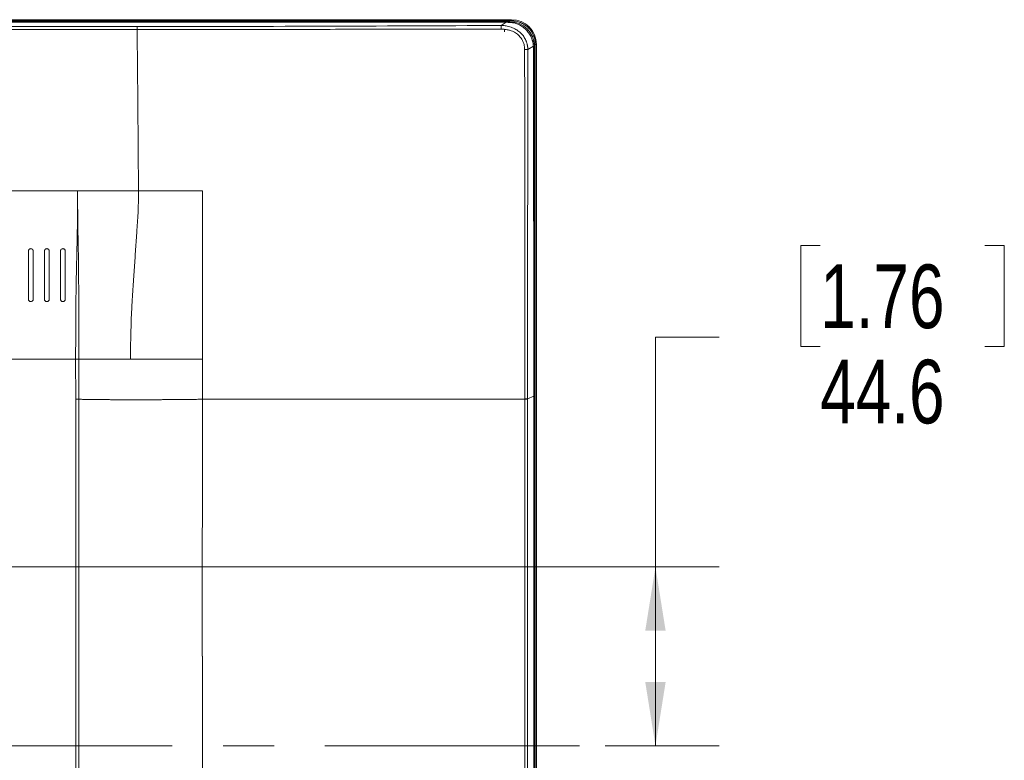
# Model space of a CAD drawing. Header units: millimetres. Extents: x 9 to 550, y 15 to 417.
# Tile 25 of 39: x 139 to 188, y 301 to 338. Entities that reach past the tile are written whole.
import ezdxf

# ---------------------------------------------------------------- set-up
doc = ezdxf.new("R2010")
doc.units = ezdxf.units.MM
doc.linetypes.add('CENTERX2', pattern=[20.32, 12.7, -2.54, 2.54, -2.54])
doc.styles.add('SLDTEXTSTYLE0', font='TXT', dxfattribs={"width": 0.75})
doc.dimstyles.new('SLDDIMSTYLE1', dxfattribs={"dimtxt": 3.175, "dimasz": 3.175, "dimexe": 0, "dimexo": 0.0625, "dimgap": 0.79375, "dimtad": 0, "dimtih": 1, "dimtoh": 1, "dimdec": 1, "dimlfac": 5, "dimrnd": 1e-09, "dimzin": 12, "dimdsep": 46, "dimtxsty": 'SLDTEXTSTYLE0', "dimsah": 1, "dimcen": 0.09, "dimadec": 0, "dimazin": 3, "dimtfac": 1, "dimtdec": 1, "dimtmove": 0, "dimatfit": 0, "dimfxl": 1, "dimfrac": 2, "dimtolj": 1, "dimtzin": 12, "dimarcsym": 0})

# ---------------------------------------------------------------- blocks, each defined once
blk = doc.blocks.new('_D_14')
at = {"color": 7, "linetype": 'Continuous', "lineweight": 0}
for p, q in [((178.468, 326.919), (177.501, 326.919)), ((177.501, 326.919), (177.501, 321.879)), ((186.679, 326.919), (187.647, 326.919)), ((187.647, 326.919), (187.647, 321.879)), ((173.427, 322.346), (170.252, 322.346)), ((170.252, 322.346), (170.252, 310.882)), ((177.501, 321.879), (178.468, 321.879)), ((187.647, 321.879), (186.679, 321.879)), ((113.575, 310.882), (173.427, 310.882)), ((170.252, 310.882), (170.252, 301.962)), ((167.742, 301.962), (173.427, 301.962))]:
    blk.add_line(p, q, dxfattribs=at)
for points in [[(170.252, 310.882), (169.744, 307.707), (170.76, 307.707)], [(170.252, 301.962), (170.76, 305.137), (169.744, 305.137)]]:
    blk.add_solid(points, dxfattribs=at)
at = {"color": 7, "linetype": 'Continuous', "lineweight": 0, "char_height": 3.175, "attachment_point": 1, "style": 'SLDTEXTSTYLE0'}
for s, insert in [('1.76', (178.468, 325.971)), ('44.6', (178.468, 321.221))]:
    blk.add_mtext(s, dxfattribs=dict(at, insert=insert))

msp = doc.modelspace()

# ---------------------------------------------------------------- linework, layer by layer
at = {"color": 7, "linetype": 'Continuous', "lineweight": 15}
for p, q in [((163.081, 338.182), (41.529, 338.182)), ((163.081, 338.122), (41.529, 338.122)), ((162.812, 338.082), (41.8, 338.082)), ((41.8, 338.054), (162.812, 338.054)), ((144.406, 337.841), (60.204, 337.841)), ((162.812, 338.054), (162.561, 337.894)), ((163.081, 338.122), (163.081, 338.182)), ((144.406, 337.696), (60.204, 337.696)), ((162.721, 337.582), (162.721, 337.702)), ((163.889, 336.7), (164.164, 336.865)), ((164.165, 336.842), (164.182, 319.404)), ((164.221, 319.404), (164.221, 336.842)), ((164.261, 266.982), (164.261, 336.942)), ((164.261, 336.942), (164.321, 336.942)), ((164.321, 266.982), (164.321, 336.942)), ((141.437, 329.64), (63.168, 329.64)), ((141.437, 329.64), (144.474, 329.641)), ((141.342, 321.24), (63.268, 321.24)), ((141.343, 319.247), (141.342, 321.24)), ((141.499, 319.247), (141.499, 321.24)), ((147.674, 321.24), (147.674, 319.248)), ((141.343, 286.72), (141.343, 319.247)), ((141.499, 286.72), (141.499, 319.247)), ((147.657, 306.44), (147.674, 319.248)), ((163.728, 284.44), (163.737, 319.248)), ((163.737, 319.27), (163.737, 319.248)), ((164.182, 319.404), (163.876, 319.27)), ((163.876, 319.248), (163.876, 319.27)), ((163.876, 284.44), (163.876, 319.248)), ((164.182, 319.404), (164.19, 284.03)), ((164.221, 284.03), (164.221, 319.404)), ((147.674, 286.72), (147.674, 306.44))]:
    msp.add_line(p, q, dxfattribs=at)
at = {"color": 7, "linetype": 'CENTERX2', "lineweight": 0}
msp.add_line((166.472, 301.962), (38.212, 301.962), dxfattribs=at)
at = {"color": 7, "linetype": 'Continuous', "lineweight": 15}
for centre, start, end in [((162.981, 336.842), 1.2712, 90.0001), ((163.081, 336.942), 0, 90)]:
    msp.add_arc(centre, 1.24, start, end, dxfattribs=at)
for points in [[(162.561, 337.894), (156.509, 337.862), (150.458, 337.841), (144.406, 337.841)], [(162.981, 338.082), (162.925, 338.082), (162.868, 338.082), (162.812, 338.082)], [(162.812, 338.054), (162.812, 338.072), (162.812, 338.082), (162.812, 338.082)], [(163.001, 338.046), (162.995, 338.069), (162.988, 338.082), (162.981, 338.082)], [(164.164, 336.865), (164.164, 336.857), (164.165, 336.85), (164.165, 336.842)], [(164.221, 336.842), (164.221, 336.842), (164.201, 336.842), (164.165, 336.842)], [(164.221, 336.842), (164.221, 336.851), (164.221, 336.861), (164.221, 336.87)], [(139.225, 326.64), (139.225, 325.973), (139.225, 325.26), (139.225, 324.24)], [(139.785, 324.24), (139.785, 325.26), (139.785, 325.973), (139.785, 326.64)], [(140.025, 326.64), (140.025, 325.973), (140.025, 325.26), (140.025, 324.24)], [(140.585, 324.24), (140.585, 325.26), (140.585, 325.973), (140.585, 326.64)], [(140.825, 326.64), (140.825, 325.973), (140.825, 325.26), (140.825, 324.24)], [(164.182, 319.404), (164.207, 319.404), (164.221, 319.404), (164.221, 319.404)], [(147.674, 306.44), (147.669, 306.44), (147.663, 306.44), (147.657, 306.44)]]:
    msp.add_open_spline(points, degree=3, dxfattribs=at)
for points, knots in [([(144.406, 337.841), (144.406, 337.827), (144.406, 337.807), (144.406, 337.756), (144.406, 337.726), (144.406, 337.696)], [0, 0, 0, 0, 0.5, 0.5, 1, 1, 1, 1]), ([(163.889, 336.7), (163.889, 336.718), (163.887, 336.752), (163.882, 336.804), (163.875, 336.856), (163.866, 336.907), (163.856, 336.957), (163.843, 337.006), (163.828, 337.055), (163.811, 337.102), (163.784, 337.169), (163.744, 337.249), (163.685, 337.343), (163.618, 337.432), (163.509, 337.548), (163.346, 337.676), (163.156, 337.772), (162.989, 337.83), (162.868, 337.86), (162.755, 337.879), (162.658, 337.89), (162.593, 337.893), (162.561, 337.894)], [0, 0, 0, 0, 0.0263996, 0.0526919, 0.078864, 0.1049038, 0.130804, 0.1565618, 0.1821796, 0.2076645, 0.2330234, 0.2903532, 0.3435988, 0.3997847, 0.4589002, 0.583754, 0.7125835, 0.7779165, 0.8518102, 0.9015998, 0.9510026, 1, 1, 1, 1]), ([(162.561, 337.894), (162.561, 337.877), (162.561, 337.85), (162.562, 337.784), (162.562, 337.745), (162.562, 337.709)], [0, 0, 0, 0, 0.5, 0.5, 1, 1, 1, 1]), ([(163.001, 338.046), (162.985, 338.046), (162.952, 338.048), (162.905, 338.05), (162.858, 338.052), (162.827, 338.053), (162.812, 338.054)], [0, 0, 0, 0, 0.258108, 0.510628, 0.75783, 1, 1, 1, 1]), ([(164.164, 336.865), (164.163, 336.881), (164.161, 336.914), (164.155, 336.964), (164.147, 337.013), (164.137, 337.063), (164.125, 337.112), (164.112, 337.161), (164.095, 337.209), (164.077, 337.258), (164.034, 337.359), (163.951, 337.509), (163.803, 337.688), (163.629, 337.836), (163.469, 337.928), (163.343, 337.979), (163.256, 338.007), (163.17, 338.027), (163.085, 338.04), (163.029, 338.044), (163.001, 338.046)], [0, 0, 0, 0, 0.027439, 0.054974, 0.082621, 0.110398, 0.138322, 0.16641, 0.194677, 0.22314, 0.251816, 0.377371, 0.504122, 0.6335, 0.755348, 0.807612, 0.857989, 0.906688, 0.953941, 1, 1, 1, 1]), ([(164.261, 336.942), (164.261, 336.957), (164.261, 336.985), (164.258, 337.029), (164.254, 337.072), (164.249, 337.114), (164.238, 337.18), (164.217, 337.269), (164.18, 337.379), (164.131, 337.486), (164.05, 337.625), (163.922, 337.783), (163.764, 337.911), (163.625, 337.992), (163.518, 338.041), (163.408, 338.078), (163.31, 338.101), (163.225, 338.114), (163.153, 338.121), (163.105, 338.122), (163.081, 338.122)], [0, 0, 0, 0, 0.023353, 0.046655, 0.069937, 0.09323, 0.116565, 0.1783, 0.240092, 0.304401, 0.368768, 0.500006, 0.631244, 0.695553, 0.759919, 0.821655, 0.883447, 0.922284, 0.961086, 1, 1, 1, 1]), ([(144.406, 337.696), (145.018, 337.696), (146.257, 337.696), (148.138, 337.697), (150.064, 337.698), (152.036, 337.699), (154.054, 337.701), (156.117, 337.702), (158.225, 337.704), (160.378, 337.707), (161.829, 337.708), (162.562, 337.709)], [0, 0, 0, 0, 0.101099, 0.204701, 0.310806, 0.419414, 0.530525, 0.644139, 0.760257, 0.878877, 1, 1, 1, 1]), ([(144.474, 329.641), (144.473, 329.776), (144.471, 330.048), (144.469, 330.454), (144.466, 330.861), (144.463, 331.267), (144.46, 331.672), (144.457, 332.077), (144.454, 332.482), (144.451, 332.886), (144.448, 333.289), (144.445, 333.693), (144.441, 334.095), (144.438, 334.498), (144.434, 334.899), (144.43, 335.3), (144.427, 335.701), (144.423, 336.101), (144.419, 336.501), (144.415, 336.9), (144.411, 337.298), (144.408, 337.563), (144.406, 337.696)], [0, 0, 0, 0, 0.050165, 0.100313, 0.150443, 0.200556, 0.250651, 0.300729, 0.35079, 0.400833, 0.450859, 0.500868, 0.550859, 0.600833, 0.65079, 0.700729, 0.750651, 0.800555, 0.850442, 0.900312, 0.950165, 1, 1, 1, 1]), ([(162.562, 337.709), (162.579, 337.709), (162.612, 337.709), (162.663, 337.706), (162.713, 337.703), (162.763, 337.697), (162.827, 337.688), (162.926, 337.67), (163.052, 337.634), (163.175, 337.583), (163.28, 337.525), (163.375, 337.458), (163.482, 337.358), (163.583, 337.225), (163.648, 337.094), (163.688, 336.983), (163.709, 336.9), (163.722, 336.818), (163.728, 336.757), (163.728, 336.719), (163.728, 336.702)], [0, 0, 0, 0, 0.029134, 0.0582593, 0.0873715, 0.1164627, 0.1455279, 0.2006543, 0.2904925, 0.3723745, 0.432811, 0.4987303, 0.5735209, 0.6876886, 0.7859667, 0.8260922, 0.8928752, 0.9344851, 0.9702124, 1, 1, 1, 1]), ([(164.164, 336.865), (164.182, 336.866), (164.196, 336.866), (164.216, 336.868), (164.221, 336.869), (164.221, 336.87)], [0, 0, 0, 0, 0.5, 0.5, 1, 1, 1, 1]), ([(163.728, 336.702), (163.729, 336.211), (163.731, 335.232), (163.733, 333.768), (163.735, 332.311), (163.736, 330.862), (163.737, 329.422), (163.739, 327.52), (163.739, 325.13), (163.739, 322.225), (163.738, 320.263), (163.737, 319.27)], [0, 0, 0, 0, 0.084473, 0.16849, 0.252052, 0.335158, 0.41781, 0.500005, 0.662421, 0.829086, 1, 1, 1, 1]), ([(163.889, 336.7), (163.87, 336.701), (163.845, 336.701), (163.789, 336.702), (163.758, 336.702), (163.728, 336.702)], [0, 0, 0, 0, 0.5, 0.5, 1, 1, 1, 1]), ([(163.876, 319.27), (163.876, 319.623), (163.876, 320.461), (163.876, 321.913), (163.877, 323.791), (163.878, 325.858), (163.88, 328.764), (163.883, 332.343), (163.887, 335.248), (163.889, 336.7)], [0, 0, 0, 0, 0.0608294, 0.144163, 0.2500006, 0.3839615, 0.5000008, 0.7500051, 1, 1, 1, 1]), ([(141.342, 321.24), (141.342, 321.286), (141.342, 321.386), (141.342, 321.549), (141.342, 321.737), (141.343, 321.947), (141.343, 322.177), (141.344, 322.585), (141.346, 323.14), (141.351, 323.801), (141.357, 324.382), (141.364, 324.859), (141.372, 325.298), (141.382, 325.748), (141.392, 326.192), (141.403, 326.637), (141.412, 327.065), (141.422, 327.545), (141.43, 328.039), (141.434, 328.44), (141.436, 328.706), (141.437, 328.854), (141.437, 329.005), (141.438, 329.159), (141.438, 329.317), (141.438, 329.477), (141.438, 329.586), (141.437, 329.64)], [0, 0, 0, 0, 0.014299, 0.031334, 0.050928, 0.072886, 0.097001, 0.123061, 0.201175, 0.272724, 0.338106, 0.397139, 0.441996, 0.501421, 0.572864, 0.625766, 0.691641, 0.756903, 0.825172, 0.882841, 0.899304, 0.915786, 0.932332, 0.948984, 0.965785, 0.982777, 1, 1, 1, 1]), ([(141.499, 321.24), (141.499, 321.274), (141.499, 321.353), (141.499, 321.518), (141.5, 321.83), (141.499, 322.19), (141.497, 322.56), (141.496, 322.959), (141.497, 323.375), (141.501, 323.743), (141.502, 323.968), (141.502, 324.194), (141.501, 324.469), (141.494, 324.858), (141.49, 325.208), (141.488, 325.523), (141.488, 325.749), (141.486, 325.994), (141.48, 326.341), (141.471, 326.736), (141.463, 327.173), (141.455, 327.596), (141.448, 328.061), (141.445, 328.431), (141.443, 328.664), (141.442, 328.75), (141.441, 328.854), (141.44, 328.975), (141.439, 329.115), (141.439, 329.273), (141.438, 329.45), (141.438, 329.575), (141.437, 329.64)], [0, 0, 0, 0, 0.010564, 0.02492, 0.051594, 0.108503, 0.138055, 0.168626, 0.235188, 0.272138, 0.290103, 0.310408, 0.348344, 0.38429, 0.447497, 0.476738, 0.505947, 0.536996, 0.575988, 0.649653, 0.705809, 0.761728, 0.8237, 0.885459, 0.893421, 0.903191, 0.914768, 0.928154, 0.943356, 0.960385, 0.97926, 1, 1, 1, 1]), ([(144.474, 329.641), (144.473, 328.904), (144.44, 328.259), (144.378, 327.336), (144.356, 327.035), (144.312, 326.434), (144.268, 325.832), (144.225, 325.197), (144.183, 324.532), (144.161, 324.183), (144.104, 323.068), (144.074, 322.232), (144.079, 321.24)], [0, 0, 0, 0, 0.25, 0.25, 0.375, 0.375, 0.5, 0.625, 0.625, 0.75, 0.75, 1, 1, 1, 1]), ([(144.474, 329.641), (144.741, 329.641), (145.274, 329.64), (146.074, 329.641), (146.874, 329.641), (147.408, 329.64), (147.674, 329.64)], [0, 0, 0, 0, 0.250048, 0.500052, 0.75002, 1, 1, 1, 1]), ([(147.674, 329.64), (147.674, 329.5), (147.674, 329.221), (147.674, 328.802), (147.674, 328.382), (147.674, 327.963), (147.674, 327.543), (147.674, 327.124), (147.674, 326.704), (147.674, 326.284), (147.674, 325.864), (147.674, 325.443), (147.674, 325.023), (147.674, 324.603), (147.674, 324.182), (147.674, 323.762), (147.674, 323.342), (147.674, 322.921), (147.674, 322.501), (147.674, 322.081), (147.674, 321.66), (147.674, 321.38), (147.674, 321.24)], [0, 0, 0, 0, 0.050101, 0.100186, 0.150257, 0.200315, 0.250364, 0.300406, 0.350444, 0.400477, 0.450505, 0.500524, 0.550533, 0.600529, 0.65051, 0.700474, 0.750422, 0.800355, 0.850278, 0.900191, 0.950098, 1, 1, 1, 1]), ([(138.985, 326.64), (138.985, 326.645), (138.986, 326.653), (138.988, 326.666), (138.991, 326.679), (138.998, 326.694), (139.008, 326.712), (139.028, 326.734), (139.059, 326.754), (139.105, 326.763), (139.151, 326.754), (139.182, 326.734), (139.203, 326.712), (139.215, 326.69), (139.224, 326.666), (139.225, 326.649), (139.225, 326.64)], [0, 0, 0, 0, 0.040572, 0.080421, 0.119817, 0.15904, 0.227268, 0.291806, 0.402525, 0.499657, 0.596712, 0.707455, 0.77226, 0.840751, 0.91946, 1, 1, 1, 1]), ([(138.985, 324.24), (138.985, 324.273), (138.985, 324.337), (138.985, 324.432), (138.985, 324.526), (138.985, 324.617), (138.985, 324.708), (138.985, 324.796), (138.985, 324.883), (138.985, 324.968), (138.985, 325.052), (138.985, 325.134), (138.985, 325.215), (138.985, 325.295), (138.985, 325.373), (138.985, 325.529), (138.985, 325.755), (138.985, 326.054), (138.985, 326.347), (138.985, 326.543), (138.985, 326.64)], [0, 0, 0, 0, 0.0357914, 0.0711968, 0.1062359, 0.1409277, 0.1752904, 0.2093414, 0.2430971, 0.2765732, 0.3097845, 0.3427449, 0.3754676, 0.4079647, 0.4402477, 0.4723273, 0.6021482, 0.7292442, 0.8658838, 1, 1, 1, 1]), ([(139.785, 326.64), (139.785, 326.645), (139.786, 326.653), (139.788, 326.666), (139.791, 326.679), (139.798, 326.694), (139.808, 326.712), (139.828, 326.734), (139.859, 326.754), (139.905, 326.763), (139.951, 326.754), (139.982, 326.734), (140.003, 326.712), (140.015, 326.69), (140.024, 326.666), (140.025, 326.649), (140.025, 326.64)], [0, 0, 0, 0, 0.040571, 0.08042, 0.119815, 0.159038, 0.227265, 0.291803, 0.402521, 0.499652, 0.596708, 0.707453, 0.772258, 0.84075, 0.919454, 1, 1, 1, 1]), ([(140.585, 326.64), (140.585, 326.645), (140.586, 326.653), (140.588, 326.666), (140.591, 326.679), (140.598, 326.694), (140.608, 326.712), (140.628, 326.734), (140.659, 326.754), (140.705, 326.763), (140.751, 326.754), (140.782, 326.734), (140.803, 326.712), (140.815, 326.69), (140.824, 326.666), (140.825, 326.649), (140.825, 326.64)], [0, 0, 0, 0, 0.040575, 0.080425, 0.119819, 0.159038, 0.227265, 0.291803, 0.402521, 0.499652, 0.596708, 0.707452, 0.772258, 0.84075, 0.919454, 1, 1, 1, 1]), ([(139.225, 324.24), (139.225, 324.235), (139.225, 324.224), (139.221, 324.208), (139.215, 324.19), (139.204, 324.171), (139.184, 324.147), (139.15, 324.125), (139.103, 324.117), (139.057, 324.127), (139.025, 324.149), (139.005, 324.172), (138.994, 324.193), (138.987, 324.216), (138.986, 324.232), (138.985, 324.24)], [0, 0, 0, 0, 0.04581, 0.090909, 0.136022, 0.201282, 0.26625, 0.389432, 0.50672, 0.62226, 0.74088, 0.803202, 0.866311, 0.932728, 1, 1, 1, 1]), ([(140.025, 324.24), (140.025, 324.235), (140.025, 324.224), (140.021, 324.208), (140.015, 324.19), (140.004, 324.171), (139.984, 324.147), (139.95, 324.125), (139.903, 324.117), (139.857, 324.127), (139.825, 324.149), (139.805, 324.172), (139.794, 324.193), (139.787, 324.216), (139.786, 324.232), (139.785, 324.24)], [0, 0, 0, 0, 0.045809, 0.090906, 0.136016, 0.201274, 0.26624, 0.389416, 0.506697, 0.622236, 0.740826, 0.803149, 0.866287, 0.932785, 1, 1, 1, 1]), ([(140.825, 324.24), (140.825, 324.235), (140.825, 324.224), (140.821, 324.208), (140.815, 324.19), (140.804, 324.171), (140.784, 324.147), (140.75, 324.125), (140.703, 324.117), (140.657, 324.127), (140.625, 324.149), (140.605, 324.172), (140.594, 324.193), (140.587, 324.216), (140.586, 324.232), (140.585, 324.24)], [0, 0, 0, 0, 0.045807, 0.090902, 0.136011, 0.201266, 0.266231, 0.389399, 0.506673, 0.622211, 0.740771, 0.803093, 0.866262, 0.932842, 1, 1, 1, 1]), ([(141.499, 321.24), (141.48, 321.24), (141.456, 321.24), (141.402, 321.24), (141.372, 321.24), (141.342, 321.24)], [0, 0, 0, 0, 0.5, 0.5, 1, 1, 1, 1]), ([(144.079, 321.24), (143.581, 321.24), (143.118, 321.24), (142.259, 321.24), (141.863, 321.24), (141.499, 321.24)], [0, 0, 0, 0, 0.5, 0.5, 1, 1, 1, 1]), ([(147.674, 321.24), (147.042, 321.24), (146.412, 321.24), (145.503, 321.24), (145.206, 321.24), (144.629, 321.24), (144.349, 321.24), (144.079, 321.24)], [0, 0, 0, 0, 0.5, 0.5, 0.75, 0.75, 1, 1, 1, 1]), ([(141.343, 319.247), (141.373, 319.247), (141.402, 319.247), (141.456, 319.247), (141.48, 319.247), (141.499, 319.247)], [0, 0, 0, 0, 0.5, 0.5, 1, 1, 1, 1]), ([(147.674, 319.248), (147.633, 319.247), (147.552, 319.246), (147.431, 319.245), (147.31, 319.243), (147.19, 319.242), (147.071, 319.24), (146.951, 319.239), (146.833, 319.238), (146.715, 319.236), (146.597, 319.235), (146.48, 319.234), (146.364, 319.233), (146.248, 319.232), (146.133, 319.231), (146.018, 319.23), (145.904, 319.229), (145.79, 319.229), (145.677, 319.228), (145.564, 319.227), (145.452, 319.227), (145.34, 319.226), (145.229, 319.225), (145.119, 319.225), (145.009, 319.225), (144.899, 319.224), (144.791, 319.224), (144.682, 319.224), (144.574, 319.224), (144.467, 319.224), (144.36, 319.223), (144.254, 319.223), (144.148, 319.224), (144.043, 319.224), (143.939, 319.224), (143.835, 319.224), (143.731, 319.224), (143.628, 319.225), (143.526, 319.225), (143.424, 319.226), (143.322, 319.226), (143.221, 319.227), (143.121, 319.227), (143.021, 319.228), (142.922, 319.229), (142.823, 319.23), (142.725, 319.23), (142.627, 319.231), (142.53, 319.232), (142.434, 319.233), (142.337, 319.235), (142.242, 319.236), (142.147, 319.237), (142.052, 319.238), (141.959, 319.239), (141.865, 319.241), (141.772, 319.242), (141.68, 319.244), (141.588, 319.245), (141.528, 319.246), (141.497, 319.247)], [0, 0, 0, 0, 0.01672, 0.033378, 0.049979, 0.066527, 0.083026, 0.09948, 0.115894, 0.132272, 0.148619, 0.164939, 0.181236, 0.197515, 0.21378, 0.230036, 0.246288, 0.262539, 0.278794, 0.295058, 0.311336, 0.327631, 0.343948, 0.360291, 0.376666, 0.393075, 0.409524, 0.426017, 0.442558, 0.459152, 0.475801, 0.492512, 0.509287, 0.526131, 0.543047, 0.56004, 0.577114, 0.594272, 0.611517, 0.628855, 0.646288, 0.66382, 0.681454, 0.699195, 0.717044, 0.735006, 0.753084, 0.771281, 0.7896, 0.808045, 0.826617, 0.845321, 0.864158, 0.883133, 0.902246, 0.921502, 0.940903, 0.960452, 0.98015, 1, 1, 1, 1]), ([(163.737, 319.248), (163.598, 319.248), (163.321, 319.248), (162.908, 319.248), (162.499, 319.248), (162.095, 319.248), (161.695, 319.248), (161.299, 319.248), (160.907, 319.248), (160.52, 319.248), (160.136, 319.248), (159.195, 319.248), (157.734, 319.248), (155.702, 319.248), (153.71, 319.248), (152.022, 319.248), (150.701, 319.248), (149.796, 319.248), (149.009, 319.248), (148.335, 319.248), (147.892, 319.248), (147.674, 319.248)], [0, 0, 0, 0, 0.026306, 0.052321, 0.078046, 0.10348, 0.128625, 0.153481, 0.178048, 0.202327, 0.226318, 0.250021, 0.379078, 0.500031, 0.629645, 0.750019, 0.813807, 0.875009, 0.917922, 0.959585, 1, 1, 1, 1]), ([(163.876, 319.27), (163.86, 319.27), (163.84, 319.27), (163.792, 319.27), (163.765, 319.27), (163.737, 319.27)], [0, 0, 0, 0, 0.5, 0.5, 1, 1, 1, 1]), ([(163.737, 319.248), (163.765, 319.248), (163.792, 319.248), (163.84, 319.248), (163.86, 319.248), (163.876, 319.248)], [0, 0, 0, 0, 0.5, 0.5, 1, 1, 1, 1])]:
    msp.add_open_spline(points, degree=3, knots=knots, dxfattribs=at)

# ---------------------------------------------------------------- dimensions: what is measured, and where the dimension line sits
at = {"color": 7, "linetype": 'Continuous', "lineweight": 0}
dim = msp.add_linear_dim(base=(170.252, 301.962), p1=(112.305, 310.882), p2=(166.472, 301.962), angle=90, dimstyle='SLDDIMSTYLE1', dxfattribs=at)
dim.commit()
dim.dimension.update_dxf_attribs({"geometry": '_D_14', "text_midpoint": (170.252, 322.346), "dimtype": 160})

doc.saveas('drawing.dxf')
